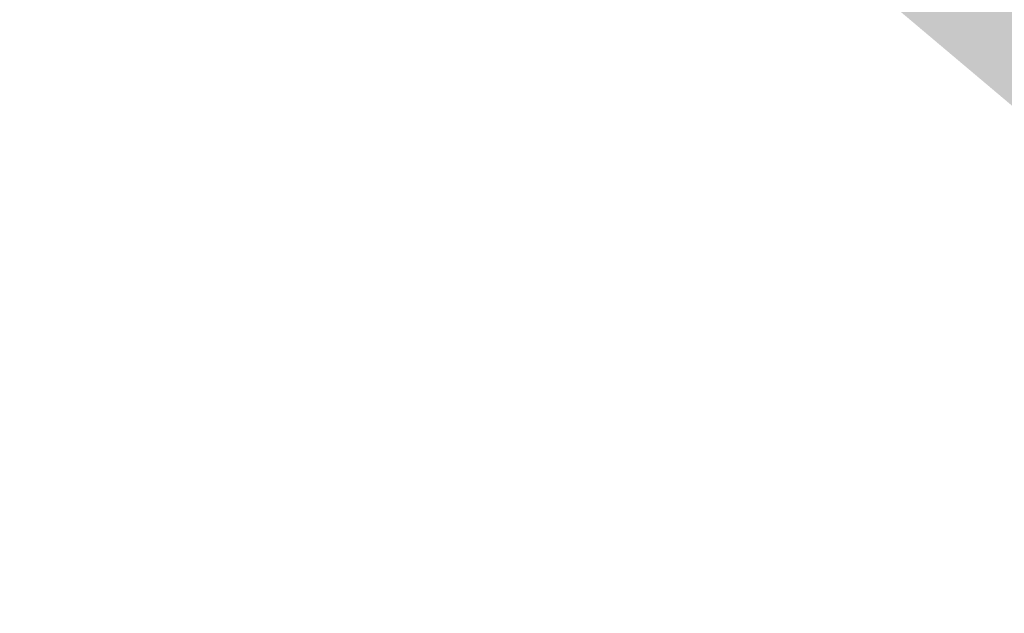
# Model space of a CAD drawing. Extents: x 306008 to 307050, y 9156110 to 9156581.
# Tile 2 of 256: x 306107.48 to 306110.7, y 9156365.35 to 9156367.29. Entities that reach past the tile are written whole.
import ezdxf

# ---------------------------------------------------------------- set-up
doc = ezdxf.new("R2010")
doc.units = 0
doc.layers.add('D32_JLN_PAGAR_HIJAU', color=7, linetype='Continuous')

msp = doc.modelspace()

# ---------------------------------------------------------------- hatches: boundary and pattern name
at = {"layer": 'D32_JLN_PAGAR_HIJAU', "true_color": 0x78aa60}
h = msp.add_hatch(color=7, dxfattribs=at)
h.dxf.hatch_style = 1
h.paths.add_polyline_path([(306112.3694, 9156365.7231), (306112.0702, 9156365.9024), (306111.7919, 9156366.1127), (306108.135, 9156369.1977), (306107.9334, 9156369.3829), (306107.7481, 9156369.5843), (306107.5804, 9156369.8007), (306104.0723, 9156374.743), (306103.9366, 9156374.9505), (306103.8172, 9156375.1677), (306086.0128, 9156410.6861), (306085.9204, 9156410.8873), (306071.8442, 9156444.5052), (306071.8046, 9156444.6044), (306062.1135, 9156470.069), (306062.0506, 9156470.25), (306055.68, 9156490.5088), (306055.6204, 9156490.7239), (306047.8909, 9156522.8704), (306034.623, 9156559.9878), (306034.5096, 9156560.382), (306032.0667, 9156571.4617), (306032.1148, 9156571.3859), (306032.1455, 9156571.3343), (306032.2572, 9156571.1295), (306032.2882, 9156571.0669), (306032.3578, 9156570.9159), (306032.4386, 9156570.7272), (306032.4388, 9156570.7268), (306032.4499, 9156570.7022), (306032.45, 9156570.7019), (306032.5584, 9156570.4725), (306032.6588, 9156570.1892), (306032.7402, 9156569.9169), (306032.7402, 9156569.9166), (306032.7464, 9156569.8971), (306032.7465, 9156569.8965), (306032.7553, 9156569.8714), (306032.7554, 9156569.8711), (306032.9098, 9156569.4467), (306032.9099, 9156569.4465), (306032.9168, 9156569.4281), (306032.917, 9156569.4277), (306032.9241, 9156569.4101), (306032.9242, 9156569.4098), (306033.0864, 9156569.0219), (306033.1597, 9156568.8267), (306034.9979, 9156560.4896), (306035.0938, 9156560.1561), (306048.3707, 9156523.0134), (306056.1065, 9156490.8408), (306056.1569, 9156490.6587), (306062.5276, 9156470.4), (306062.5808, 9156470.2468), (306072.2719, 9156444.7823), (306072.3054, 9156444.6983), (306086.3816, 9156411.0804), (306086.4598, 9156410.9102), (306104.2642, 9156375.3918), (306104.3652, 9156375.208), (306104.4801, 9156375.0324), (306107.9881, 9156370.0901), (306108.13, 9156369.907), (306108.2868, 9156369.7365), (306108.4574, 9156369.5799), (306112.1143, 9156366.4949), (306112.3498, 9156366.3169), (306112.603, 9156366.1652), (306112.871, 9156366.0416), (306120.4746, 9156363.0166), (306120.8557, 9156363.9744), (306120.2898, 9156362.552), (306112.6861, 9156365.577)])

doc.saveas('drawing.dxf')
